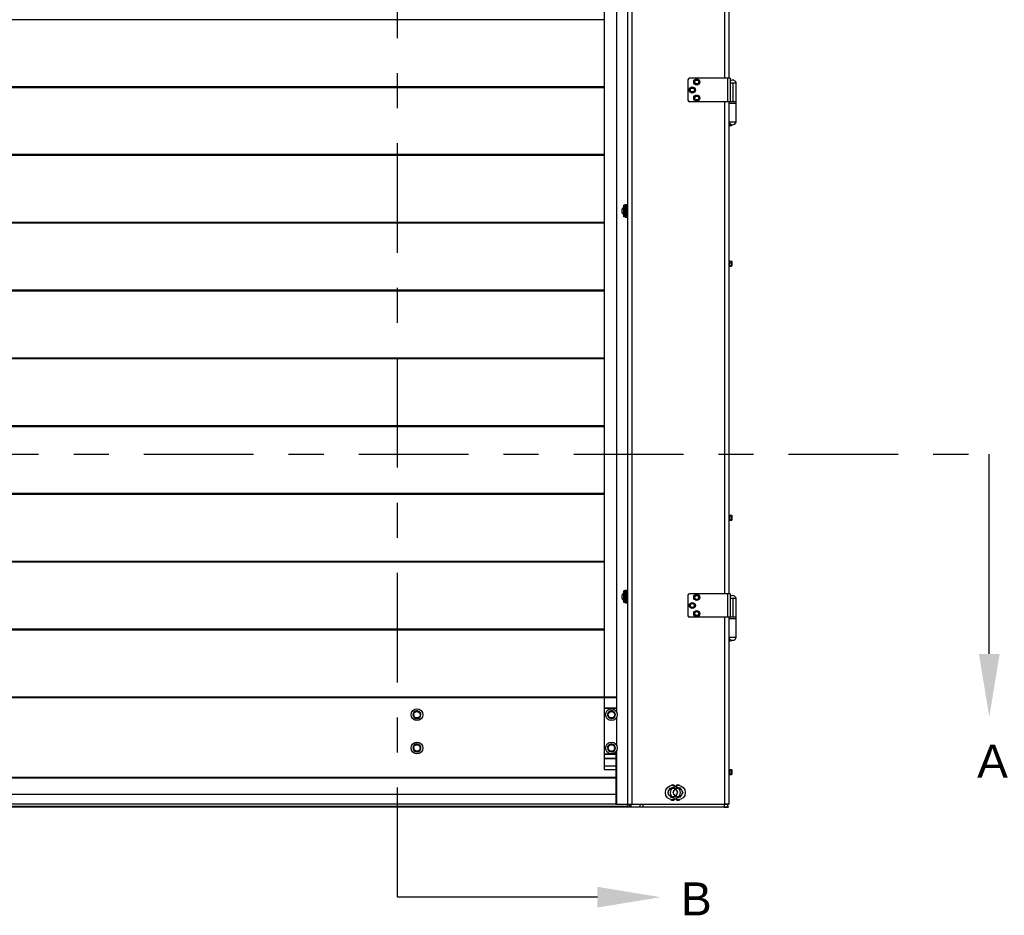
# Model space of a CAD drawing. Header units: inches. Extents: x 170 to 288, y 234 to 248.
# Tile 64 of 192: x 180.39 to 183.19, y 239.83 to 242.38. Entities that reach past the tile are written whole.
import ezdxf
from ezdxf import colors
from ezdxf.entities.mleader import LeaderData, LeaderLine
from ezdxf.math import Vec2, Vec3

# ---------------------------------------------------------------- set-up
doc = ezdxf.new("R2010")
doc.units = ezdxf.units.IN
doc.header["$LTSCALE"] = 0.25
doc.header["$MEASUREMENT"] = 0
doc.linetypes.add('CENTER', pattern=[2, 1.25, -0.25, 0.25, -0.25])
doc.layers.add('SECTION CUTS', color=6, linetype='CENTER')
doc.layers.add('SLIM E GUIDE MOTOR LH', color=7, linetype='Continuous')
doc.styles.add('ARIAL', font='arial.ttf', dxfattribs={"height": 0.09375})
doc.styles.get("Standard").update_dxf_attribs({"font": 'romans.shx'})

msp = doc.modelspace()

# ---------------------------------------------------------------- linework, layer by layer
at = {"layer": 'SECTION CUTS'}
for p, q in [((181.46512, 239.88263), (181.46512, 245.57406)), ((177.06712, 241.14607), (183.15169, 241.14607))]:
    msp.add_line(p, q, dxfattribs=at)
at = {"layer": 'SLIM E GUIDE MOTOR LH'}
for p, q in [((182.05375, 244.18872), (182.05375, 240.45225)), ((182.08893, 244.18872), (182.08893, 240.41151)), ((182.12026, 244.18111), (182.12026, 241.85683)), ((182.12042, 244.18111), (182.12042, 240.13944)), ((182.13272, 244.18111), (182.13272, 240.14778)), ((182.39712, 243.64778), (182.39712, 242.21778)), ((182.40942, 243.64778), (182.40942, 242.21778)), ((182.05375, 242.38437), (178.18708, 242.38437)), ((182.05375, 242.19348), (178.18708, 242.19348)), ((182.05375, 242.19226), (178.18708, 242.19226)), ((182.29275, 242.21361), (182.29275, 242.15528)), ((182.41338, 242.21778), (182.29692, 242.21778)), ((182.30554, 242.19166), (182.30234, 242.18998)), ((182.31133, 242.20407), (182.31436, 242.20211)), ((182.31811, 242.21457), (182.3149, 242.21292)), ((182.31739, 242.20015), (182.3206, 242.2018)), ((182.32417, 242.21066), (182.32114, 242.21261)), ((182.40525, 242.21778), (182.40525, 242.15111)), ((182.41338, 242.21778), (182.41338, 242.15111)), ((182.41338, 242.20528), (182.43042, 242.20528)), ((182.42183, 242.15111), (182.42183, 242.20528)), ((182.43042, 242.09278), (182.43042, 242.20528)), ((182.05375, 242.19103), (178.18708, 242.19103)), ((182.29886, 242.18109), (182.30191, 242.17916)), ((182.30496, 242.17723), (182.30816, 242.17891)), ((182.31164, 242.1878), (182.30859, 242.18973)), ((182.31764, 242.16874), (182.31455, 242.16689)), ((182.32395, 242.16523), (182.3208, 242.16699)), ((182.43042, 242.15111), (182.29692, 242.15111)), ((182.31155, 242.15783), (182.31471, 242.15607)), ((182.31786, 242.15431), (182.32095, 242.15616)), ((182.39712, 242.15111), (182.39712, 240.74778)), ((182.40942, 242.15111), (182.40942, 240.74778)), ((182.40942, 242.14694), (182.43042, 242.14694)), ((182.43042, 242.09278), (182.40942, 242.09278)), ((182.40942, 242.08203), (182.41108, 242.08203)), ((182.41108, 242.0898), (182.41108, 242.08203)), ((182.41108, 242.08802), (182.41282, 242.08802)), ((182.41108, 242.08355), (182.41686, 242.08355)), ((182.41714, 242.08396), (182.41742, 242.08444)), ((182.41742, 242.08578), (182.41742, 242.08444)), ((182.05375, 242.00015), (178.18708, 242.00015)), ((182.05375, 241.99893), (178.18708, 241.99893)), ((182.05375, 241.9977), (178.18708, 241.9977)), ((182.10992, 241.82313), (182.10992, 241.85576)), ((182.11386, 241.85576), (182.10992, 241.85576)), ((182.11386, 241.85683), (182.12042, 241.85683)), ((182.11386, 241.82206), (182.11386, 241.85683)), ((182.12042, 241.85681), (182.11386, 241.85681)), ((182.11386, 241.85678), (182.12042, 241.85678)), ((182.12042, 241.85665), (182.11386, 241.85665)), ((182.11386, 241.8566), (182.12042, 241.8566)), ((182.12042, 241.85637), (182.11386, 241.85637)), ((182.11386, 241.85629), (182.12042, 241.85629)), ((182.12042, 241.85596), (182.11386, 241.85596)), ((182.11386, 241.85586), (182.12042, 241.85586)), ((182.12042, 241.85542), (182.11386, 241.85542)), ((182.11386, 241.85529), (182.12042, 241.85529)), ((182.10992, 241.85001), (182.10899, 241.84991)), ((182.10899, 241.84991), (182.10899, 241.82898)), ((182.10899, 241.82898), (182.10992, 241.82888)), ((182.10992, 241.85032), (182.10989, 241.85026)), ((182.11386, 241.85441), (182.10992, 241.85441)), ((182.11386, 241.85106), (182.10992, 241.85106)), ((182.11386, 241.84032), (182.10992, 241.84032)), ((182.11386, 241.83474), (182.10992, 241.83474)), ((182.12042, 241.85476), (182.11386, 241.85476)), ((182.11386, 241.85461), (182.12042, 241.85461)), ((182.12042, 241.85399), (182.11386, 241.85399)), ((182.11386, 241.85381), (182.12042, 241.85381)), ((182.12042, 241.8531), (182.11386, 241.8531)), ((182.11386, 241.8529), (182.12042, 241.8529)), ((182.12042, 241.85211), (182.11386, 241.85211)), ((182.11386, 241.85189), (182.12042, 241.85189)), ((182.12042, 241.85103), (182.11386, 241.85103)), ((182.11386, 241.85078), (182.12042, 241.85078)), ((182.12042, 241.84985), (182.11386, 241.84985)), ((182.11386, 241.84959), (182.12042, 241.84959)), ((182.12042, 241.8486), (182.11386, 241.8486)), ((182.11386, 241.84832), (182.12042, 241.84832)), ((182.12042, 241.84727), (182.11386, 241.84727)), ((182.11386, 241.84698), (182.12042, 241.84698)), ((182.12042, 241.84589), (182.11386, 241.84589)), ((182.11386, 241.84559), (182.12042, 241.84559)), ((182.12042, 241.84446), (182.11386, 241.84446)), ((182.11386, 241.84415), (182.12042, 241.84415)), ((182.12042, 241.84299), (182.11386, 241.84299)), ((182.11386, 241.84267), (182.12042, 241.84267)), ((182.12042, 241.84149), (182.11386, 241.84149)), ((182.11386, 241.84117), (182.12042, 241.84117)), ((182.12042, 241.83998), (182.11386, 241.83998)), ((182.11386, 241.83966), (182.12042, 241.83966)), ((182.12042, 241.83846), (182.11386, 241.83846)), ((182.11386, 241.83814), (182.12042, 241.83814)), ((182.12042, 241.83695), (182.11386, 241.83695)), ((182.11386, 241.83663), (182.12042, 241.83663)), ((182.12042, 241.83546), (182.11386, 241.83546)), ((182.11386, 241.83515), (182.12042, 241.83515)), ((182.12042, 241.834), (182.11386, 241.834)), ((182.11386, 241.8337), (182.12042, 241.8337)), ((182.12042, 241.83258), (182.11386, 241.83258)), ((182.11386, 241.83229), (182.12042, 241.83229)), ((182.12042, 241.83122), (182.11386, 241.83122)), ((182.11386, 241.83093), (182.12042, 241.83093)), ((182.12042, 241.82991), (182.11386, 241.82991)), ((182.11386, 241.82964), (182.12042, 241.82964)), ((182.12042, 241.82868), (182.11386, 241.82868)), ((182.11386, 241.82843), (182.12042, 241.82843)), ((182.12042, 241.82753), (182.11386, 241.82753)), ((182.11386, 241.8273), (182.12042, 241.8273)), ((182.12042, 241.85032), (182.12039, 241.85027)), ((182.05375, 241.80682), (178.18708, 241.80682)), ((182.05375, 241.80559), (178.18708, 241.80559)), ((182.05375, 241.80437), (178.18708, 241.80437)), ((182.11386, 241.82536), (182.10992, 241.82536)), ((182.11386, 241.82313), (182.10992, 241.82313)), ((182.12042, 241.82647), (182.11386, 241.82647)), ((182.11386, 241.82626), (182.12042, 241.82626)), ((182.12042, 241.82551), (182.11386, 241.82551)), ((182.11386, 241.82532), (182.12042, 241.82532)), ((182.12042, 241.82466), (182.11386, 241.82466)), ((182.11386, 241.82449), (182.12042, 241.82449)), ((182.12042, 241.82392), (182.11386, 241.82392)), ((182.11386, 241.82378), (182.12042, 241.82378)), ((182.12042, 241.8233), (182.11386, 241.8233)), ((182.11386, 241.82318), (182.12042, 241.82318)), ((182.12042, 241.82279), (182.11386, 241.82279)), ((182.11386, 241.8227), (182.12042, 241.8227)), ((182.12042, 241.82242), (182.11386, 241.82242)), ((182.11386, 241.82236), (182.12042, 241.82236)), ((182.12042, 241.82218), (182.11386, 241.82218)), ((182.11386, 241.82214), (182.12042, 241.82214)), ((182.12042, 241.82206), (182.11386, 241.82206)), ((182.11386, 241.82206), (182.12042, 241.82206)), ((182.12026, 241.82206), (182.12026, 240.75683)), ((182.41108, 241.69811), (182.40942, 241.69811)), ((182.41108, 241.69811), (182.41108, 241.68078)), ((182.41108, 241.69637), (182.41686, 241.69637)), ((182.41108, 241.69114), (182.41686, 241.69114)), ((182.41686, 241.69637), (182.41742, 241.69375)), ((182.41721, 241.69587), (182.41686, 241.69637)), ((182.41742, 241.69569), (182.41729, 241.69592)), ((182.41742, 241.69569), (182.41742, 241.68319)), ((182.40942, 241.68078), (182.41108, 241.68078)), ((182.41108, 241.68421), (182.41686, 241.68421)), ((182.41108, 241.68252), (182.41686, 241.68252)), ((182.41686, 241.68421), (182.41742, 241.68337)), ((182.41694, 241.68264), (182.41686, 241.68252)), ((182.41729, 241.68297), (182.41742, 241.68319)), ((182.05375, 241.61348), (178.18708, 241.61348)), ((182.05375, 241.61226), (178.18708, 241.61226)), ((182.05375, 241.61103), (178.18708, 241.61103)), ((182.05375, 241.42015), (178.18708, 241.42015)), ((182.05375, 241.41893), (178.18708, 241.41893)), ((182.05375, 241.4177), (178.18708, 241.4177)), ((182.05375, 241.22682), (178.18708, 241.22682)), ((182.05375, 241.22559), (178.18708, 241.22559)), ((182.05375, 241.22437), (178.18708, 241.22437)), ((182.05375, 241.03348), (178.18708, 241.03348)), ((182.05375, 241.03226), (178.18708, 241.03226)), ((182.05375, 241.03104), (178.18708, 241.03104)), ((182.41108, 240.97311), (182.40942, 240.97311)), ((182.41108, 240.97311), (182.41108, 240.95578)), ((182.41108, 240.97157), (182.41686, 240.97157)), ((182.41108, 240.96702), (182.41686, 240.96702)), ((182.41108, 240.95989), (182.41686, 240.95989)), ((182.41108, 240.95732), (182.41686, 240.95732)), ((182.41686, 240.97157), (182.41742, 240.96929)), ((182.41706, 240.97113), (182.41686, 240.97157)), ((182.41686, 240.95989), (182.41742, 240.9586)), ((182.41742, 240.97069), (182.41714, 240.97118)), ((182.41714, 240.95771), (182.41742, 240.95819)), ((182.41742, 240.97069), (182.41742, 240.95819)), ((182.40942, 240.95578), (182.41108, 240.95578)), ((182.05375, 240.84015), (178.18708, 240.84015)), ((182.05375, 240.83893), (178.18708, 240.83893)), ((182.05375, 240.8377), (178.18708, 240.8377)), ((182.10992, 240.75001), (182.10899, 240.74991)), ((182.10899, 240.74991), (182.10899, 240.72898)), ((182.11386, 240.75619), (182.10992, 240.75619)), ((182.10992, 240.7227), (182.10992, 240.75619)), ((182.11386, 240.75301), (182.10992, 240.75301)), ((182.11386, 240.74898), (182.10992, 240.74898)), ((182.11386, 240.73765), (182.10992, 240.73765)), ((182.11386, 240.75038), (182.11379, 240.75026)), ((182.11386, 240.75683), (182.12042, 240.75683)), ((182.12042, 240.75682), (182.11386, 240.75682)), ((182.11386, 240.72206), (182.11386, 240.75682)), ((182.11386, 240.7568), (182.12042, 240.7568)), ((182.12042, 240.75669), (182.11386, 240.75669)), ((182.11386, 240.75665), (182.12042, 240.75665)), ((182.12042, 240.75643), (182.11386, 240.75643)), ((182.11386, 240.75636), (182.12042, 240.75636)), ((182.12042, 240.75604), (182.11386, 240.75604)), ((182.11386, 240.75594), (182.12042, 240.75594)), ((182.12042, 240.75553), (182.11386, 240.75553)), ((182.11386, 240.7554), (182.12042, 240.7554)), ((182.12042, 240.75489), (182.11386, 240.75489)), ((182.11386, 240.75474), (182.12042, 240.75474)), ((182.12042, 240.75413), (182.11386, 240.75413)), ((182.11386, 240.75396), (182.12042, 240.75396)), ((182.12042, 240.75326), (182.11386, 240.75326)), ((182.11386, 240.75307), (182.12042, 240.75307)), ((182.12042, 240.75229), (182.11386, 240.75229)), ((182.11386, 240.75207), (182.12042, 240.75207)), ((182.12042, 240.75122), (182.11386, 240.75122)), ((182.11386, 240.75098), (182.12042, 240.75098)), ((182.12042, 240.75006), (182.11386, 240.75006)), ((182.11386, 240.7498), (182.12042, 240.7498)), ((182.12042, 240.74882), (182.11386, 240.74882)), ((182.11386, 240.74855), (182.12042, 240.74855)), ((182.12042, 240.74751), (182.11386, 240.74751)), ((182.11386, 240.74722), (182.12042, 240.74722)), ((182.12042, 240.74614), (182.11386, 240.74614)), ((182.11386, 240.74584), (182.12042, 240.74584)), ((182.12042, 240.74471), (182.11386, 240.74471)), ((182.11386, 240.7444), (182.12042, 240.7444)), ((182.12042, 240.74325), (182.11386, 240.74325)), ((182.11386, 240.74293), (182.12042, 240.74293)), ((182.12042, 240.74176), (182.11386, 240.74176)), ((182.11386, 240.74143), (182.12042, 240.74143)), ((182.12042, 240.74024), (182.11386, 240.74024)), ((182.11386, 240.73992), (182.12042, 240.73992)), ((182.12042, 240.73873), (182.11386, 240.73873)), ((182.11386, 240.7384), (182.12042, 240.7384)), ((182.12042, 240.73722), (182.11386, 240.73722)), ((182.11386, 240.7369), (182.12042, 240.7369)), ((182.12042, 240.73572), (182.11386, 240.73572)), ((182.11386, 240.73541), (182.12042, 240.73541)), ((182.12042, 240.73426), (182.11386, 240.73426)), ((182.11386, 240.73395), (182.12042, 240.73395)), ((182.12042, 240.73283), (182.11386, 240.73283)), ((182.11386, 240.73253), (182.12042, 240.73253)), ((182.29275, 240.74361), (182.29275, 240.68528)), ((182.41338, 240.74778), (182.29692, 240.74778)), ((182.31193, 240.7331), (182.31523, 240.73164)), ((182.31697, 240.74454), (182.31406, 240.74241)), ((182.31853, 240.73019), (182.32144, 240.73232)), ((182.32357, 240.74162), (182.32027, 240.74308)), ((182.40525, 240.74778), (182.40525, 240.68111)), ((182.41338, 240.74778), (182.41338, 240.68111)), ((182.41338, 240.73528), (182.43042, 240.73528)), ((182.42183, 240.68111), (182.42183, 240.73528)), ((182.43042, 240.62278), (182.43042, 240.73528)), ((182.10899, 240.72898), (182.10992, 240.72888)), ((182.11386, 240.73224), (182.10992, 240.73224)), ((182.11386, 240.72408), (182.10992, 240.72408)), ((182.11386, 240.7227), (182.10992, 240.7227)), ((182.12042, 240.73145), (182.11386, 240.73145)), ((182.11386, 240.73117), (182.12042, 240.73117)), ((182.12042, 240.73014), (182.11386, 240.73014)), ((182.11386, 240.72987), (182.12042, 240.72987)), ((182.12042, 240.72889), (182.11386, 240.72889)), ((182.11386, 240.72864), (182.12042, 240.72864)), ((182.12042, 240.72773), (182.11386, 240.72773)), ((182.11386, 240.72749), (182.12042, 240.72749)), ((182.12042, 240.72665), (182.11386, 240.72665)), ((182.11386, 240.72644), (182.12042, 240.72644)), ((182.12042, 240.72567), (182.11386, 240.72567)), ((182.11386, 240.72548), (182.12042, 240.72548)), ((182.12042, 240.7248), (182.11386, 240.7248)), ((182.11386, 240.72463), (182.12042, 240.72463)), ((182.12042, 240.72404), (182.11386, 240.72404)), ((182.11386, 240.72389), (182.12042, 240.72389)), ((182.12042, 240.7234), (182.11386, 240.7234)), ((182.11386, 240.72327), (182.12042, 240.72327)), ((182.12042, 240.72287), (182.11386, 240.72287)), ((182.11386, 240.72278), (182.12042, 240.72278)), ((182.12042, 240.72248), (182.11386, 240.72248)), ((182.11386, 240.72241), (182.12042, 240.72241)), ((182.12042, 240.72221), (182.11386, 240.72221)), ((182.11386, 240.72217), (182.12042, 240.72217)), ((182.12042, 240.72207), (182.11386, 240.72207)), ((182.11386, 240.72206), (182.12042, 240.72206)), ((182.12019, 240.7277), (182.12022, 240.72764)), ((182.12024, 240.72764), (182.12029, 240.72773)), ((182.12026, 240.72206), (182.12026, 240.14778)), ((182.30002, 240.70948), (182.30348, 240.70845)), ((182.30356, 240.72146), (182.30095, 240.71898)), ((182.30694, 240.70743), (182.30955, 240.70991)), ((182.31048, 240.71941), (182.30702, 240.72044)), ((182.43042, 240.68111), (182.29692, 240.68111)), ((182.31497, 240.69819), (182.31278, 240.69532)), ((182.31337, 240.68579), (182.31695, 240.68533)), ((182.32213, 240.69726), (182.31855, 240.69773)), ((182.32053, 240.68487), (182.32272, 240.68773)), ((182.39712, 240.68111), (182.39712, 240.14778)), ((182.40942, 240.68111), (182.40942, 240.14778)), ((182.40942, 240.67694), (182.43042, 240.67694)), ((182.05375, 240.64682), (178.18708, 240.64682)), ((182.05375, 240.64559), (178.18708, 240.64559)), ((182.05375, 240.64437), (178.18708, 240.64437)), ((182.43042, 240.62278), (182.40942, 240.62278)), ((182.40942, 240.61203), (182.41108, 240.61203)), ((182.41108, 240.6198), (182.41108, 240.61203)), ((182.41108, 240.61444), (182.41686, 240.61444)), ((182.41716, 240.61602), (182.41686, 240.61444)), ((182.41742, 240.61577), (182.41742, 240.61444)), ((182.08893, 240.45347), (178.1519, 240.45347)), ((182.08893, 240.45225), (178.1519, 240.45225)), ((182.08893, 240.45103), (178.1519, 240.45103)), ((182.05375, 240.45103), (182.05375, 240.2471)), ((181.52307, 240.41202), (181.52364, 240.41395)), ((181.52449, 240.4116), (181.52531, 240.41332)), ((182.08809, 240.42129), (182.05375, 240.42129)), ((182.08802, 240.42096), (182.05375, 240.42096)), ((182.08809, 240.42063), (182.05375, 240.42063)), ((182.05792, 240.40336), (182.05375, 240.40336)), ((182.05792, 240.40303), (182.05375, 240.40303)), ((182.05792, 240.40269), (182.05375, 240.40269)), ((182.07607, 240.41227), (182.07639, 240.41427)), ((182.07753, 240.41204), (182.07812, 240.41385)), ((182.08802, 240.42102), (182.08802, 240.4209)), ((182.08893, 240.39455), (182.08893, 240.31662)), ((181.52389, 240.31683), (181.52464, 240.3187)), ((181.52527, 240.31628), (181.52624, 240.31791)), ((182.07752, 240.31703), (182.07815, 240.31895)), ((182.07893, 240.31657), (182.0798, 240.31826)), ((182.05792, 240.30847), (182.05375, 240.30847)), ((182.05792, 240.30814), (182.05375, 240.30814)), ((182.05792, 240.3078), (182.05375, 240.3078)), ((182.08809, 240.29054), (182.05375, 240.29054)), ((182.08802, 240.2902), (182.05375, 240.2902)), ((182.08809, 240.28987), (182.05375, 240.28987)), ((182.08766, 240.29781), (182.08766, 240.14778)), ((182.08802, 240.29827), (182.08802, 240.14778)), ((182.08893, 240.29966), (182.08893, 240.14778)), ((182.08809, 240.27847), (182.05375, 240.27847)), ((182.08804, 240.2776), (182.05375, 240.2776)), ((182.08766, 240.25583), (182.05375, 240.25583)), ((182.05375, 240.2471), (182.08766, 240.2471)), ((182.41108, 240.24811), (182.40942, 240.24811)), ((182.40942, 240.23078), (182.41108, 240.23078)), ((182.41108, 240.24811), (182.41108, 240.23078)), ((182.41108, 240.24666), (182.41686, 240.24666)), ((182.41108, 240.24305), (182.41686, 240.24305)), ((182.41108, 240.23584), (182.41686, 240.23584)), ((182.41108, 240.23223), (182.41686, 240.23223)), ((182.41742, 240.24569), (182.41686, 240.24666)), ((182.41686, 240.24666), (182.41742, 240.24486)), ((182.41686, 240.23584), (182.41742, 240.23403)), ((182.41686, 240.23223), (182.41742, 240.23319)), ((182.41742, 240.24569), (182.41742, 240.23319)), ((182.08766, 240.22369), (178.15317, 240.22369)), ((182.08766, 240.22236), (178.15317, 240.22236)), ((182.08766, 240.1759), (178.15317, 240.1759)), ((182.08766, 240.14826), (178.15317, 240.14826)), ((182.08766, 240.14778), (182.40942, 240.14778)), ((182.12241, 240.13944), (182.12241, 240.14778)), ((182.12738, 240.13944), (182.12738, 240.14778)), ((182.13005, 240.14778), (182.13005, 240.13944)), ((182.15595, 240.14778), (182.15595, 240.13944)), ((182.16428, 240.14778), (182.16428, 240.13944)), ((182.39582, 240.14778), (182.39582, 240.13944)), ((182.40942, 240.14778), (182.39712, 240.14778)), ((182.40545, 240.14778), (182.40545, 240.13944)), ((182.40942, 240.13944), (177.83142, 240.13944)), ((182.12042, 240.14084), (178.12042, 240.14084)), ((182.39582, 240.13944), (182.40545, 240.13944))]:
    msp.add_line(p, q, dxfattribs=at)
for centre, radius in [((182.30525, 242.18444), 0.00867), ((182.31775, 242.20736), 0.00867), ((182.31775, 242.20736), 0.00625), ((182.31775, 242.20736), 0.00547), ((182.30525, 242.18444), 0.00625), ((182.30525, 242.18444), 0.00547), ((182.31775, 242.16153), 0.00867), ((182.31775, 242.16153), 0.00625), ((182.31775, 242.16153), 0.00547), ((182.31775, 240.73736), 0.00867), ((182.31775, 240.73736), 0.00625), ((182.31775, 240.73736), 0.00547), ((182.30525, 240.71444), 0.00867), ((182.30525, 240.71444), 0.00625), ((182.30525, 240.71444), 0.00547), ((182.31775, 240.69153), 0.00867), ((182.31775, 240.69153), 0.00625), ((182.31775, 240.69153), 0.00547), ((181.52042, 240.40304), 0.01667), ((181.52042, 240.40304), 0.00937), ((182.07458, 240.40303), 0.01667), ((182.07458, 240.40303), 0.00937), ((181.52042, 240.30813), 0.01667), ((181.52042, 240.30813), 0.00937), ((182.07458, 240.30814), 0.01667), ((182.07458, 240.30814), 0.00937), ((182.24932, 240.18111), 0.02083), ((182.26428, 240.18111), 0.02083), ((182.24932, 240.18111), 0.0125), ((182.26428, 240.18111), 0.0125)]:
    msp.add_circle(centre, radius, dxfattribs=at)
for centre, radius, start, end in [((182.29692, 242.21361), 0.00417, 90, 180), ((182.41992, 242.20136), 0.01121, 20.44434, 125.66392), ((182.29692, 242.15528), 0.00417, 180, 270), ((182.41992, 242.09669), 0.01121, 200.44434, 339.55566), ((182.11707, 241.83944), 0.01322, 127.68614, 232.31386), ((182.11707, 240.73944), 0.01322, 127.68614, 232.31386), ((182.29692, 240.74361), 0.00417, 90, 180), ((182.41992, 240.73136), 0.01121, 20.44434, 125.66392), ((182.29692, 240.68528), 0.00417, 180, 270), ((182.41992, 240.62669), 0.01121, 200.44434, 339.55566), ((181.52042, 240.40304), 0.01138, 73.56164, 64.56164), ((182.07458, 240.40303), 0.01138, 80.8771, 71.8771), ((181.52042, 240.30813), 0.01138, 68.21321, 59.21321), ((182.07458, 240.30814), 0.01138, 71.75419, 62.75419), ((182.24932, 240.19361), 0.00938, 54.11402, 125.88598), ((182.26428, 240.19361), 0.00938, 54.11403, 125.88597), ((182.24932, 240.16861), 0.00938, 234.11402, 305.88598), ((182.26428, 240.16861), 0.00937, 234.11403, 305.88597)]:
    msp.add_arc(centre, radius, start, end, dxfattribs=at)
for points, knots in [([(182.30859, 242.18973), (182.30852, 242.18977), (182.30749, 242.19043), (182.30648, 242.19106), (182.30554, 242.19166)], [0, 0, 0, 0, 0.0702006, 1, 1, 1, 1]), ([(182.31151, 242.20767), (182.31146, 242.20676), (182.3114, 242.20554), (182.31134, 242.20437), (182.31133, 242.20407)], [0, 0, 0, 0, 0.7424642, 1, 1, 1, 1]), ([(182.31169, 242.21127), (182.31164, 242.21041), (182.31158, 242.20922), (182.31152, 242.208), (182.31151, 242.20767)], [0, 0, 0, 0, 0.7313786, 1, 1, 1, 1]), ([(182.3149, 242.21292), (182.31482, 242.21288), (182.31374, 242.21233), (182.31267, 242.21178), (182.31169, 242.21127)], [0, 0, 0, 0, 0.0701603, 1, 1, 1, 1]), ([(182.31436, 242.20211), (182.31443, 242.20206), (182.31546, 242.2014), (182.31646, 242.20076), (182.31739, 242.20015)], [0, 0, 0, 0, 0.0702099, 1, 1, 1, 1]), ([(182.32114, 242.21261), (182.32107, 242.21266), (182.32004, 242.21332), (182.31904, 242.21397), (182.31811, 242.21457)], [0, 0, 0, 0, 0.0701764, 1, 1, 1, 1]), ([(182.3206, 242.2018), (182.32068, 242.20184), (182.32176, 242.2024), (182.32283, 242.20294), (182.32381, 242.20345)], [0, 0, 0, 0, 0.07021786, 1, 1, 1, 1]), ([(182.32381, 242.20345), (182.32383, 242.20375), (182.32389, 242.20493), (182.32395, 242.20615), (182.32399, 242.20705)], [0, 0, 0, 0, 0.2575358, 1, 1, 1, 1]), ([(182.32399, 242.20705), (182.32401, 242.20738), (182.32407, 242.2086), (182.32413, 242.20979), (182.32417, 242.21066)], [0, 0, 0, 0, 0.2686526, 1, 1, 1, 1]), ([(182.29901, 242.18469), (182.29897, 242.18379), (182.29892, 242.18256), (182.29887, 242.18139), (182.29886, 242.18109)], [0, 0, 0, 0, 0.7424557, 1, 1, 1, 1]), ([(182.29915, 242.1883), (182.29911, 242.18743), (182.29907, 242.18624), (182.29902, 242.18502), (182.29901, 242.18469)], [0, 0, 0, 0, 0.7313673, 1, 1, 1, 1]), ([(182.30234, 242.18998), (182.30227, 242.18994), (182.30119, 242.18937), (182.30013, 242.18881), (182.29915, 242.1883)], [0, 0, 0, 0, 0.070192, 1, 1, 1, 1]), ([(182.30191, 242.17916), (182.30199, 242.17911), (182.30302, 242.17846), (182.30403, 242.17783), (182.30496, 242.17723)], [0, 0, 0, 0, 0.0702032, 1, 1, 1, 1]), ([(182.30816, 242.17891), (182.30823, 242.17895), (182.30931, 242.17952), (182.31037, 242.18007), (182.31135, 242.18059)], [0, 0, 0, 0, 0.070192, 1, 1, 1, 1]), ([(182.31135, 242.18059), (182.31136, 242.18089), (182.31141, 242.18207), (182.31146, 242.18329), (182.3115, 242.1842)], [0, 0, 0, 0, 0.25755484, 1, 1, 1, 1]), ([(182.31455, 242.16689), (182.31447, 242.16685), (182.31343, 242.16623), (182.3124, 242.16561), (182.31145, 242.16504)], [0, 0, 0, 0, 0.0702185, 1, 1, 1, 1]), ([(182.31145, 242.16504), (182.31146, 242.16417), (182.31148, 242.16298), (182.3115, 242.16176), (182.3115, 242.16144)], [0, 0, 0, 0, 0.73138212, 1, 1, 1, 1]), ([(182.3115, 242.1842), (182.31151, 242.18452), (182.31156, 242.18574), (182.3116, 242.18693), (182.31164, 242.1878)], [0, 0, 0, 0, 0.2686644, 1, 1, 1, 1]), ([(182.3208, 242.16699), (182.32072, 242.16703), (182.31966, 242.16762), (182.31861, 242.1682), (182.31764, 242.16874)], [0, 0, 0, 0, 0.0701914, 1, 1, 1, 1]), ([(182.324, 242.16162), (182.32399, 242.16195), (182.32398, 242.16317), (182.32396, 242.16436), (182.32395, 242.16523)], [0, 0, 0, 0, 0.26861788, 1, 1, 1, 1]), ([(182.3115, 242.16144), (182.31151, 242.16053), (182.31153, 242.15931), (182.31155, 242.15813), (182.31155, 242.15783)], [0, 0, 0, 0, 0.74244642, 1, 1, 1, 1]), ([(182.31471, 242.15607), (182.31478, 242.15603), (182.31584, 242.15543), (182.31689, 242.15485), (182.31786, 242.15431)], [0, 0, 0, 0, 0.07018885, 1, 1, 1, 1]), ([(182.32095, 242.15616), (182.32103, 242.15621), (182.32207, 242.15683), (182.3231, 242.15744), (182.32405, 242.15801)], [0, 0, 0, 0, 0.0702185, 1, 1, 1, 1]), ([(182.32405, 242.15801), (182.32405, 242.15831), (182.32403, 242.15949), (182.32401, 242.16071), (182.324, 242.16162)], [0, 0, 0, 0, 0.25755358, 1, 1, 1, 1]), ([(182.41742, 242.08578), (182.41742, 242.08573), (182.41741, 242.08498), (182.41712, 242.08424), (182.41686, 242.08355)], [0, 0, 0, 0, 0.0701898, 1, 1, 1, 1]), ([(182.41686, 242.08355), (182.41695, 242.08366), (182.41707, 242.0838), (182.41712, 242.08395), (182.41712, 242.08398)], [0, 0, 0, 0, 0.7922536, 1, 1, 1, 1]), ([(182.41742, 241.69375), (182.41742, 241.69369), (182.41741, 241.69281), (182.41712, 241.69194), (182.41686, 241.69114)], [0, 0, 0, 0, 0.0701925, 1, 1, 1, 1]), ([(182.41686, 241.69114), (182.41708, 241.6903), (182.41738, 241.68916), (182.41741, 241.68799), (182.41742, 241.68768)], [0, 0, 0, 0, 0.7313783, 1, 1, 1, 1]), ([(182.41742, 241.68768), (182.41735, 241.68681), (182.41727, 241.68563), (182.41694, 241.68451), (182.41686, 241.68421)], [0, 0, 0, 0, 0.7424638, 1, 1, 1, 1]), ([(182.41742, 241.68337), (182.41742, 241.68335), (182.41742, 241.68323), (182.4173, 241.68311), (182.41721, 241.68302)], [0, 0, 0, 0, 0.1685114, 1, 1, 1, 1]), ([(182.41742, 240.96929), (182.41742, 240.96924), (182.41741, 240.96847), (182.41712, 240.96772), (182.41686, 240.96702)], [0, 0, 0, 0, 0.07018508, 1, 1, 1, 1]), ([(182.41686, 240.96702), (182.41708, 240.96616), (182.41738, 240.96498), (182.41741, 240.96378), (182.41742, 240.96345)], [0, 0, 0, 0, 0.73135521, 1, 1, 1, 1]), ([(182.41742, 240.96345), (182.41735, 240.96256), (182.41727, 240.96135), (182.41694, 240.96019), (182.41686, 240.95989)], [0, 0, 0, 0, 0.7424033, 1, 1, 1, 1]), ([(182.41742, 240.9586), (182.41742, 240.95857), (182.41741, 240.95814), (182.41712, 240.95771), (182.41686, 240.95732)], [0, 0, 0, 0, 0.07018724, 1, 1, 1, 1]), ([(182.11017, 240.75085), (182.11015, 240.75082), (182.11005, 240.75062), (182.10994, 240.75043), (182.10986, 240.75026)], [0, 0, 0, 0, 0.152841, 1, 1, 1, 1]), ([(182.31406, 240.74241), (182.31399, 240.74235), (182.31301, 240.74163), (182.31204, 240.74093), (182.31115, 240.74027)], [0, 0, 0, 0, 0.0701847, 1, 1, 1, 1]), ([(182.31115, 240.74027), (182.31124, 240.73941), (182.31137, 240.73823), (182.3115, 240.73701), (182.31154, 240.73669)], [0, 0, 0, 0, 0.7313754, 1, 1, 1, 1]), ([(182.31154, 240.73669), (182.31163, 240.73578), (182.31177, 240.73457), (182.31189, 240.7334), (182.31193, 240.7331)], [0, 0, 0, 0, 0.74246203, 1, 1, 1, 1]), ([(182.32027, 240.74308), (182.32019, 240.74311), (182.31908, 240.74361), (182.31799, 240.74409), (182.31697, 240.74454)], [0, 0, 0, 0, 0.0702005, 1, 1, 1, 1]), ([(182.32144, 240.73232), (182.32151, 240.73237), (182.32249, 240.73309), (182.32346, 240.73379), (182.32435, 240.73445)], [0, 0, 0, 0, 0.07019064, 1, 1, 1, 1]), ([(182.32396, 240.73804), (182.32393, 240.73836), (182.3238, 240.73958), (182.32367, 240.74076), (182.32357, 240.74162)], [0, 0, 0, 0, 0.2686246, 1, 1, 1, 1]), ([(182.32435, 240.73445), (182.32432, 240.73475), (182.32419, 240.73592), (182.32406, 240.73713), (182.32396, 240.73804)], [0, 0, 0, 0, 0.2575991, 1, 1, 1, 1]), ([(182.30095, 240.71898), (182.30089, 240.71892), (182.3, 240.71808), (182.29914, 240.71726), (182.29833, 240.71649)], [0, 0, 0, 0, 0.0702323, 1, 1, 1, 1]), ([(182.29833, 240.71649), (182.29853, 240.71565), (182.29881, 240.71449), (182.2991, 240.7133), (182.29917, 240.71298)], [0, 0, 0, 0, 0.7314333, 1, 1, 1, 1]), ([(182.29917, 240.71298), (182.29939, 240.7121), (182.29967, 240.71091), (182.29995, 240.70977), (182.30002, 240.70948)], [0, 0, 0, 0, 0.742433, 1, 1, 1, 1]), ([(182.30348, 240.70845), (182.30356, 240.70843), (182.30473, 240.70808), (182.30587, 240.70774), (182.30694, 240.70743)], [0, 0, 0, 0, 0.0702001, 1, 1, 1, 1]), ([(182.30702, 240.72044), (182.30694, 240.72046), (182.30577, 240.72081), (182.30463, 240.72115), (182.30356, 240.72146)], [0, 0, 0, 0, 0.0702001, 1, 1, 1, 1]), ([(182.30955, 240.70991), (182.30962, 240.70997), (182.3105, 240.71081), (182.31136, 240.71163), (182.31217, 240.7124)], [0, 0, 0, 0, 0.0702323, 1, 1, 1, 1]), ([(182.31133, 240.7159), (182.31125, 240.71622), (182.31097, 240.71741), (182.31069, 240.71857), (182.31048, 240.71941)], [0, 0, 0, 0, 0.2686567, 1, 1, 1, 1]), ([(182.31217, 240.7124), (182.3121, 240.71269), (182.31182, 240.71383), (182.31154, 240.71502), (182.31133, 240.7159)], [0, 0, 0, 0, 0.2575767, 1, 1, 1, 1]), ([(182.31523, 240.73164), (182.31531, 240.73161), (182.31642, 240.73112), (182.31751, 240.73063), (182.31853, 240.73019)], [0, 0, 0, 0, 0.0701954, 1, 1, 1, 1]), ([(182.31278, 240.69532), (182.31273, 240.69525), (182.31199, 240.69428), (182.31127, 240.69334), (182.31059, 240.69245)], [0, 0, 0, 0, 0.0702296, 1, 1, 1, 1]), ([(182.31059, 240.69245), (182.31093, 240.69165), (182.31139, 240.69055), (182.31186, 240.68943), (182.31198, 240.68912)], [0, 0, 0, 0, 0.7313527, 1, 1, 1, 1]), ([(182.31198, 240.68912), (182.31233, 240.68829), (182.3128, 240.68716), (182.31325, 240.68607), (182.31337, 240.68579)], [0, 0, 0, 0, 0.7424243, 1, 1, 1, 1]), ([(182.31855, 240.69773), (182.31847, 240.69774), (182.31726, 240.69789), (182.31607, 240.69805), (182.31497, 240.69819)], [0, 0, 0, 0, 0.0701939, 1, 1, 1, 1]), ([(182.31695, 240.68533), (182.31703, 240.68532), (182.31824, 240.68516), (182.31943, 240.68501), (182.32053, 240.68487)], [0, 0, 0, 0, 0.0701968, 1, 1, 1, 1]), ([(182.32352, 240.69393), (182.32339, 240.69424), (182.32292, 240.69536), (182.32247, 240.69646), (182.32213, 240.69726)], [0, 0, 0, 0, 0.2686473, 1, 1, 1, 1]), ([(182.32272, 240.68773), (182.32277, 240.6878), (182.32351, 240.68877), (182.32423, 240.68972), (182.32491, 240.6906)], [0, 0, 0, 0, 0.0701598, 1, 1, 1, 1]), ([(182.32491, 240.6906), (182.32479, 240.69088), (182.32434, 240.69197), (182.32387, 240.6931), (182.32352, 240.69393)], [0, 0, 0, 0, 0.2575757, 1, 1, 1, 1]), ([(182.41686, 240.61444), (182.41694, 240.61444), (182.41727, 240.61444), (182.41735, 240.61444), (182.41742, 240.61444)], [0, 0, 0, 0, 0.2575485, 1, 1, 1, 1]), ([(181.51396, 240.40982), (181.51387, 240.40974), (181.51255, 240.40848), (181.51125, 240.40724), (181.51004, 240.4061)], [0, 0, 0, 0, 0.0702221, 1, 1, 1, 1]), ([(181.51004, 240.4061), (181.51036, 240.40477), (181.51078, 240.40304), (181.51121, 240.40126), (181.51131, 240.40084)], [0, 0, 0, 0, 0.7633733, 1, 1, 1, 1]), ([(181.51131, 240.40084), (181.51165, 240.39945), (181.51208, 240.39767), (181.51249, 240.39595), (181.51258, 240.39558)], [0, 0, 0, 0, 0.78289861, 1, 1, 1, 1]), ([(181.51258, 240.39558), (181.51342, 240.39533), (181.51512, 240.39483), (181.51688, 240.39431), (181.51777, 240.39405)], [0, 0, 0, 0, 0.4954589, 1, 1, 1, 1]), ([(181.51788, 240.41355), (181.51724, 240.41295), (181.51596, 240.41172), (181.51463, 240.41046), (181.51396, 240.40982)], [0, 0, 0, 0, 0.4954716, 1, 1, 1, 1]), ([(181.52307, 240.41202), (181.52294, 240.41206), (181.52119, 240.41257), (181.51948, 240.41308), (181.51788, 240.41355)], [0, 0, 0, 0, 0.0701961, 1, 1, 1, 1]), ([(181.52295, 240.39252), (181.52359, 240.39313), (181.52487, 240.39435), (181.5262, 240.39561), (181.52687, 240.39625)], [0, 0, 0, 0, 0.495438, 1, 1, 1, 1]), ([(181.52825, 240.41049), (181.52741, 240.41074), (181.52571, 240.41124), (181.52395, 240.41176), (181.52307, 240.41202)], [0, 0, 0, 0, 0.4954601, 1, 1, 1, 1]), ([(181.52687, 240.39625), (181.52696, 240.39634), (181.52829, 240.3976), (181.52958, 240.39883), (181.53079, 240.39998)], [0, 0, 0, 0, 0.0702214, 1, 1, 1, 1]), ([(181.52952, 240.40523), (181.52942, 240.40565), (181.52899, 240.40743), (181.52857, 240.40917), (181.52825, 240.41049)], [0, 0, 0, 0, 0.2366396, 1, 1, 1, 1]), ([(181.53079, 240.39998), (181.5307, 240.40035), (181.53029, 240.40206), (181.52986, 240.40384), (181.52952, 240.40523)], [0, 0, 0, 0, 0.2170474, 1, 1, 1, 1]), ([(182.06732, 240.40894), (182.06724, 240.40884), (182.06608, 240.40742), (182.06495, 240.40603), (182.0639, 240.40474)], [0, 0, 0, 0, 0.0702053, 1, 1, 1, 1]), ([(182.0639, 240.40474), (182.06439, 240.40347), (182.06503, 240.4018), (182.06568, 240.40009), (182.06583, 240.39969)], [0, 0, 0, 0, 0.7633483, 1, 1, 1, 1]), ([(182.06583, 240.39969), (182.06634, 240.39835), (182.067, 240.39664), (182.06762, 240.39499), (182.06776, 240.39464)], [0, 0, 0, 0, 0.7829039, 1, 1, 1, 1]), ([(182.07073, 240.41313), (182.07018, 240.41245), (182.06906, 240.41108), (182.0679, 240.40965), (182.06732, 240.40894)], [0, 0, 0, 0, 0.4954416, 1, 1, 1, 1]), ([(182.07607, 240.41227), (182.07594, 240.4123), (182.07414, 240.41258), (182.07237, 240.41287), (182.07073, 240.41313)], [0, 0, 0, 0, 0.0702251, 1, 1, 1, 1]), ([(182.08141, 240.41142), (182.08054, 240.41156), (182.07879, 240.41184), (182.07698, 240.41213), (182.07607, 240.41227)], [0, 0, 0, 0, 0.4954565, 1, 1, 1, 1]), ([(182.07844, 240.39292), (182.07899, 240.3936), (182.08011, 240.39498), (182.08127, 240.3964), (182.08185, 240.39712)], [0, 0, 0, 0, 0.4954545, 1, 1, 1, 1]), ([(182.08334, 240.40636), (182.08318, 240.40677), (182.08253, 240.40848), (182.08189, 240.41015), (182.08141, 240.41142)], [0, 0, 0, 0, 0.236611, 1, 1, 1, 1]), ([(182.08185, 240.39712), (182.08193, 240.39722), (182.08308, 240.39863), (182.08421, 240.40002), (182.08526, 240.40131)], [0, 0, 0, 0, 0.0702477, 1, 1, 1, 1]), ([(182.08526, 240.40131), (182.08513, 240.40167), (182.0845, 240.40331), (182.08385, 240.40503), (182.08334, 240.40636)], [0, 0, 0, 0, 0.2170961, 1, 1, 1, 1]), ([(181.51777, 240.39405), (181.51789, 240.39402), (181.51964, 240.3935), (181.52136, 240.39299), (181.52295, 240.39252)], [0, 0, 0, 0, 0.070225, 1, 1, 1, 1]), ([(182.06776, 240.39464), (182.06863, 240.3945), (182.07038, 240.39422), (182.07219, 240.39393), (182.0731, 240.39378)], [0, 0, 0, 0, 0.4954614, 1, 1, 1, 1]), ([(182.0731, 240.39378), (182.07323, 240.39376), (182.07503, 240.39347), (182.0768, 240.39318), (182.07844, 240.39292)], [0, 0, 0, 0, 0.0701995, 1, 1, 1, 1]), ([(181.51462, 240.31549), (181.51452, 240.31541), (181.51309, 240.31428), (181.51168, 240.31317), (181.51037, 240.31214)], [0, 0, 0, 0, 0.0702089, 1, 1, 1, 1]), ([(181.51037, 240.31214), (181.51057, 240.3108), (181.51082, 240.30903), (181.51108, 240.30722), (181.51115, 240.30679)], [0, 0, 0, 0, 0.7633784, 1, 1, 1, 1]), ([(181.51887, 240.31883), (181.51818, 240.31829), (181.51679, 240.31719), (181.51535, 240.31606), (181.51462, 240.31549)], [0, 0, 0, 0, 0.49544812, 1, 1, 1, 1]), ([(181.52389, 240.31683), (181.52377, 240.31687), (181.52208, 240.31755), (181.52042, 240.31822), (181.51887, 240.31883)], [0, 0, 0, 0, 0.0702084, 1, 1, 1, 1]), ([(181.52892, 240.31482), (181.5281, 240.31514), (181.52645, 240.3158), (181.52475, 240.31648), (181.52389, 240.31683)], [0, 0, 0, 0, 0.4954613, 1, 1, 1, 1]), ([(181.52969, 240.30947), (181.52963, 240.30989), (181.52936, 240.31171), (181.52911, 240.31347), (181.52892, 240.31482)], [0, 0, 0, 0, 0.2366216, 1, 1, 1, 1]), ([(182.06835, 240.31513), (182.06825, 240.31504), (182.06689, 240.31382), (182.06555, 240.31263), (182.06431, 240.31152)], [0, 0, 0, 0, 0.07022909, 1, 1, 1, 1]), ([(182.06431, 240.31152), (182.06459, 240.31019), (182.06495, 240.30845), (182.06533, 240.30665), (182.06541, 240.30623)], [0, 0, 0, 0, 0.7633603, 1, 1, 1, 1]), ([(182.07238, 240.31873), (182.07173, 240.31814), (182.0704, 240.31696), (182.06904, 240.31574), (182.06835, 240.31513)], [0, 0, 0, 0, 0.4954682, 1, 1, 1, 1]), ([(182.07752, 240.31703), (182.07739, 240.31707), (182.07566, 240.31765), (182.07396, 240.31821), (182.07238, 240.31873)], [0, 0, 0, 0, 0.0702171, 1, 1, 1, 1]), ([(182.08265, 240.31534), (182.08182, 240.31562), (182.08013, 240.31617), (182.07839, 240.31674), (182.07752, 240.31703)], [0, 0, 0, 0, 0.4954488, 1, 1, 1, 1]), ([(182.08375, 240.31005), (182.08367, 240.31047), (182.08329, 240.31226), (182.08293, 240.31401), (182.08265, 240.31534)], [0, 0, 0, 0, 0.2366397, 1, 1, 1, 1]), ([(181.51115, 240.30679), (181.51135, 240.30537), (181.51161, 240.30356), (181.51186, 240.30182), (181.51192, 240.30144)], [0, 0, 0, 0, 0.7829347, 1, 1, 1, 1]), ([(181.51192, 240.30144), (181.51273, 240.30111), (181.51438, 240.30045), (181.51608, 240.29977), (181.51694, 240.29943)], [0, 0, 0, 0, 0.4954613, 1, 1, 1, 1]), ([(181.51694, 240.29943), (181.51706, 240.29938), (181.51875, 240.2987), (181.52042, 240.29804), (181.52196, 240.29742)], [0, 0, 0, 0, 0.0702428, 1, 1, 1, 1]), ([(181.52196, 240.29742), (181.52265, 240.29797), (181.52404, 240.29906), (181.52548, 240.3002), (181.52621, 240.30077)], [0, 0, 0, 0, 0.49546, 1, 1, 1, 1]), ([(181.52621, 240.30077), (181.52631, 240.30085), (181.52775, 240.30198), (181.52915, 240.30308), (181.53046, 240.30411)], [0, 0, 0, 0, 0.0702072, 1, 1, 1, 1]), ([(181.53046, 240.30411), (181.53041, 240.30449), (181.53015, 240.30624), (181.52989, 240.30805), (181.52969, 240.30947)], [0, 0, 0, 0, 0.2170653, 1, 1, 1, 1]), ([(182.06541, 240.30623), (182.06571, 240.30483), (182.06608, 240.30303), (182.06644, 240.30131), (182.06652, 240.30094)], [0, 0, 0, 0, 0.7829133, 1, 1, 1, 1]), ([(182.06652, 240.30094), (182.06735, 240.30066), (182.06903, 240.30011), (182.07077, 240.29953), (182.07165, 240.29924)], [0, 0, 0, 0, 0.49544, 1, 1, 1, 1]), ([(182.07165, 240.29924), (182.07177, 240.2992), (182.07351, 240.29863), (182.07521, 240.29807), (182.07679, 240.29755)], [0, 0, 0, 0, 0.0701992, 1, 1, 1, 1]), ([(182.07679, 240.29755), (182.07744, 240.29813), (182.07876, 240.29931), (182.08013, 240.30053), (182.08082, 240.30115)], [0, 0, 0, 0, 0.4954705, 1, 1, 1, 1]), ([(182.08082, 240.30115), (182.08092, 240.30124), (182.08228, 240.30245), (182.08361, 240.30364), (182.08486, 240.30475)], [0, 0, 0, 0, 0.0702124, 1, 1, 1, 1]), ([(182.08486, 240.30475), (182.08478, 240.30513), (182.08442, 240.30685), (182.08405, 240.30864), (182.08375, 240.31005)], [0, 0, 0, 0, 0.2170867, 1, 1, 1, 1]), ([(182.41742, 240.24486), (182.41742, 240.24481), (182.41741, 240.2442), (182.41712, 240.24361), (182.41686, 240.24305)], [0, 0, 0, 0, 0.0702077, 1, 1, 1, 1]), ([(182.41686, 240.24305), (182.41708, 240.24218), (182.41738, 240.24099), (182.41741, 240.23977), (182.41742, 240.23944)], [0, 0, 0, 0, 0.7313308, 1, 1, 1, 1]), ([(182.41742, 240.23944), (182.41735, 240.23854), (182.41727, 240.23732), (182.41694, 240.23614), (182.41686, 240.23584)], [0, 0, 0, 0, 0.7424778, 1, 1, 1, 1]), ([(182.41742, 240.23403), (182.41742, 240.23399), (182.41741, 240.23338), (182.41712, 240.23278), (182.41686, 240.23223)], [0, 0, 0, 0, 0.0701961, 1, 1, 1, 1]), ([(182.23772, 240.18578), (182.23702, 240.18404), (182.23611, 240.18177), (182.23523, 240.17959), (182.23503, 240.17909)], [0, 0, 0, 0, 0.770623, 1, 1, 1, 1]), ([(182.23503, 240.17909), (182.23575, 240.17817), (182.23721, 240.1763), (182.23871, 240.17438), (182.23947, 240.17341)], [0, 0, 0, 0, 0.4954542, 1, 1, 1, 1]), ([(182.24042, 240.19248), (182.23975, 240.19081), (182.23886, 240.18861), (182.23795, 240.18634), (182.23772, 240.18578)], [0, 0, 0, 0, 0.7536676, 1, 1, 1, 1]), ([(182.23947, 240.17341), (182.23958, 240.17327), (182.24038, 240.17225), (182.24188, 240.17033), (182.24324, 240.1686), (182.24392, 240.16772)], [0, 0, 0, 0, 0.0701028, 0.530783, 1, 1, 1, 1]), ([(182.24757, 240.19349), (182.2474, 240.19346), (182.24612, 240.19328), (182.2437, 240.19294), (182.24152, 240.19263), (182.24042, 240.19248)], [0, 0, 0, 0, 0.07008803, 0.53078229, 1, 1, 1, 1]), ([(182.25471, 240.1945), (182.25355, 240.19433), (182.25121, 240.194), (182.24879, 240.19366), (182.24757, 240.19349)], [0, 0, 0, 0, 0.4954695, 1, 1, 1, 1]), ([(182.25358, 240.18756), (182.25261, 240.18595), (182.25134, 240.18386), (182.25013, 240.18184), (182.24985, 240.18138)], [0, 0, 0, 0, 0.7706508, 1, 1, 1, 1]), ([(182.24985, 240.18138), (182.25042, 240.18036), (182.25156, 240.17829), (182.25275, 240.17615), (182.25334, 240.17507)], [0, 0, 0, 0, 0.4954724, 1, 1, 1, 1]), ([(182.25334, 240.17507), (182.25343, 240.17492), (182.25405, 240.17378), (182.25523, 240.17164), (182.2563, 240.16972), (182.25683, 240.16875)], [0, 0, 0, 0, 0.0701057, 0.5307835, 1, 1, 1, 1]), ([(182.2573, 240.19374), (182.25638, 240.19221), (182.25515, 240.19017), (182.25389, 240.18808), (182.25358, 240.18756)], [0, 0, 0, 0, 0.7536828, 1, 1, 1, 1]), ([(182.25916, 240.18881), (182.25906, 240.18895), (182.25826, 240.18997), (182.25675, 240.19189), (182.2554, 240.19362), (182.25471, 240.1945)], [0, 0, 0, 0, 0.0701013, 0.5307925, 1, 1, 1, 1]), ([(182.26452, 240.19361), (182.26435, 240.19361), (182.26305, 240.19364), (182.26061, 240.19368), (182.25841, 240.19372), (182.2573, 240.19374)], [0, 0, 0, 0, 0.0700924, 0.5307794, 1, 1, 1, 1]), ([(182.25821, 240.16974), (182.25841, 240.17024), (182.25929, 240.17243), (182.26021, 240.17469), (182.26091, 240.17644)], [0, 0, 0, 0, 0.22938482, 1, 1, 1, 1]), ([(182.26361, 240.18313), (182.26289, 240.18405), (182.26143, 240.18592), (182.25992, 240.18784), (182.25916, 240.18881)], [0, 0, 0, 0, 0.4954607, 1, 1, 1, 1]), ([(182.26091, 240.17644), (182.26114, 240.177), (182.26205, 240.17926), (182.26294, 240.18147), (182.26361, 240.18313)], [0, 0, 0, 0, 0.2463304, 1, 1, 1, 1]), ([(182.27173, 240.19347), (182.27056, 240.1935), (182.2682, 240.19354), (182.26575, 240.19359), (182.26452, 240.19361)], [0, 0, 0, 0, 0.49545869, 1, 1, 1, 1]), ([(182.27126, 240.16848), (182.27154, 240.16894), (182.27276, 240.17095), (182.27402, 240.17305), (182.27499, 240.17466)], [0, 0, 0, 0, 0.2293492, 1, 1, 1, 1]), ([(182.27522, 240.18716), (182.27514, 240.18731), (182.27451, 240.18844), (182.27333, 240.19058), (182.27227, 240.1925), (182.27173, 240.19347)], [0, 0, 0, 0, 0.0700708, 0.5308027, 1, 1, 1, 1]), ([(182.27499, 240.17466), (182.2753, 240.17517), (182.27656, 240.17727), (182.27779, 240.1793), (182.27872, 240.18084)], [0, 0, 0, 0, 0.2463234, 1, 1, 1, 1]), ([(182.27872, 240.18084), (182.27815, 240.18187), (182.277, 240.18394), (182.27582, 240.18608), (182.27522, 240.18716)], [0, 0, 0, 0, 0.4954489, 1, 1, 1, 1]), ([(182.24392, 240.16772), (182.24508, 240.16789), (182.24742, 240.16822), (182.24985, 240.16856), (182.25107, 240.16873)], [0, 0, 0, 0, 0.4954486, 1, 1, 1, 1]), ([(182.25107, 240.16873), (182.25124, 240.16876), (182.25252, 240.16894), (182.25494, 240.16928), (182.25711, 240.16959), (182.25821, 240.16974)], [0, 0, 0, 0, 0.0700899, 0.5307963, 1, 1, 1, 1]), ([(182.25683, 240.16875), (182.25801, 240.16873), (182.26037, 240.16868), (182.26282, 240.16864), (182.26405, 240.16861)], [0, 0, 0, 0, 0.49545908, 1, 1, 1, 1]), ([(182.26405, 240.16861), (182.26422, 240.16861), (182.26552, 240.16859), (182.26796, 240.16854), (182.27016, 240.1685), (182.27126, 240.16848)], [0, 0, 0, 0, 0.0700924, 0.5307802, 1, 1, 1, 1])]:
    msp.add_open_spline(points, degree=3, knots=knots, dxfattribs=at)

# ---------------------------------------------------------------- texts
at = {"layer": 'SECTION CUTS', "style": 'ARIAL'}
for s, p in [('A', (183.11722, 240.22364)), ('B', (182.27314, 239.83094))]:
    msp.add_text(s, height=0.09375, dxfattribs=at).set_placement(p)

# ---------------------------------------------------------------- leaders
at = {"layer": 'SECTION CUTS'}
ml = msp.add_multileader_mtext('Standard', dxfattribs=at)
ml.set_content('', color=256)
ml.set_leader_properties()
ml.build(insert=Vec2(0, 0))
ml.multileader.update_dxf_attribs({"dogleg_length": 0, "arrow_head_size": 0.18})
ctx = ml.context
ctx.base_point, ctx.char_height, ctx.arrow_head_size, ctx.landing_gap_size, ctx.plane_origin = Vec3(183.15169, 241.14607), 0.18, 0.18, 0, Vec3(183.15169, 240.39655)
notes = []
notes.append((ctx, [(0, (1, 1, 0), (183.15169, 241.14607), (1, 0), 0, [(0, [(183.15169, 240.39655)], 0, [])])]))
ctx.mtext.insert, ctx.mtext.flow_direction = Vec3(183.15169, 241.23607), 5
ml = msp.add_multileader_mtext('Standard', dxfattribs=at)
ml.set_content('', color=256)
ml.set_leader_properties()
ml.build(insert=Vec2(0, 0))
ml.multileader.update_dxf_attribs({"dogleg_length": 0, "arrow_head_size": 0.18})
ctx = ml.context
ctx.base_point, ctx.char_height, ctx.arrow_head_size, ctx.landing_gap_size, ctx.plane_origin, ctx.plane_x_axis, ctx.plane_y_axis = Vec3(181.46512, 239.88263), 0.18, 0.18, 0, Vec3(182.21464, 239.88263), Vec3(0, 1), Vec3(-1, 0)
notes.append((ctx, [(0, (1, 1, 0), (181.46512, 239.88263), (1, 0), 0, [(0, [(182.21464, 239.88263)], 0, [])])]))
ctx.mtext.insert, ctx.mtext.text_direction, ctx.mtext.rotation, ctx.mtext.flow_direction = Vec3(181.37512, 239.88263), Vec3(0, 1), 1.5707963, 5
for ctx, leaders in notes:
    for number, flags, end, landing, length, lines in leaders:
        leader = LeaderData()
        leader.index, (leader.has_last_leader_line, leader.has_dogleg_vector, leader.attachment_direction) = number, flags
        leader.last_leader_point, leader.dogleg_vector, leader.dogleg_length = Vec3(end), Vec3(landing), length
        for number, points, colour, breaks in lines:
            line = LeaderLine()
            line.index, line.vertices, line.color, line.breaks = number, Vec3.list(points), colors.encode_raw_color(colour), breaks
            leader.lines.append(line)
        ctx.leaders.append(leader)

doc.saveas('drawing.dxf')
